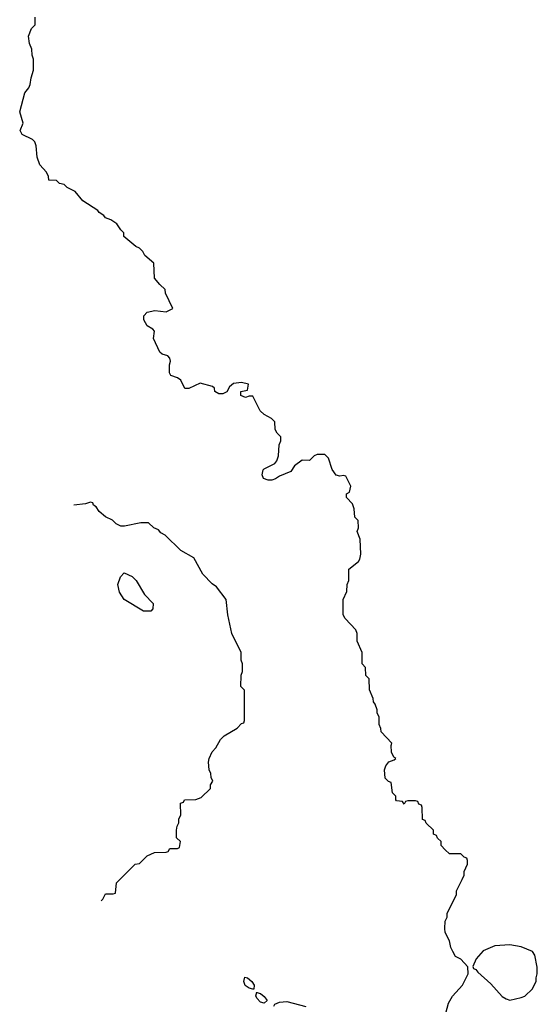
# Model space of a CAD drawing. Header units: inches. Extents: x 2710684 to 2828758, y 857022 to 965663.
# Tile 197 of 256: x 2716435 to 2719175, y 935449 to 940657. Entities that reach past the tile are written whole.
import ezdxf

# ---------------------------------------------------------------- set-up
doc = ezdxf.new("R2010")
doc.units = ezdxf.units.IN
doc.header["$MEASUREMENT"] = 0
doc.layers.add('C7913', color=7, linetype='Continuous')
doc.layers.add('C7914', color=7, linetype='Continuous')

msp = doc.modelspace()

# ---------------------------------------------------------------- linework, layer by layer
at = {"layer": 'C7913', "color": 4}
for points, elevation in [([(2718684.7, 935375.3), (2718704.5, 935455.5), (2718727.2, 935492.8), (2718779.3, 935550), (2718808.7, 935610), (2718808, 935648), (2718770, 935688), (2718743.1, 935703.1), (2718728.4, 935728.4), (2718718, 935750), (2718710, 935786), (2718688, 935830), (2718686, 935850), (2718688, 935890), (2718698, 935910), (2718698, 935930), (2718748, 936030), (2718748, 936050), (2718778, 936110), (2718787.3, 936132.7), (2718788.4, 936151.6), (2718806, 936190), (2718806, 936210), (2718802, 936222), (2718787.3, 936227.3), (2718770, 936246), (2718710, 936246), (2718687.3, 936267.3), (2718666, 936290), (2718666, 936310), (2718647.3, 936327.3), (2718642, 936342), (2718626, 936350), (2718626, 936370), (2718587.3, 936407.3), (2718582, 936422), (2718567.3, 936427.3), (2718566, 936490), (2718562, 936502), (2718547.3, 936507.3), (2718542, 936522), (2718530, 936526), (2718490, 936526), (2718478, 936522), (2718470, 936508), (2718462, 936522), (2718430, 936526), (2718426, 936530), (2718426, 936550), (2718408, 936568), (2718402, 936622), (2718387.3, 936627.3), (2718370, 936646), (2718366, 936690), (2718374, 936710), (2718390, 936732), (2718418, 936742), (2718426, 936750), (2718416.4, 936756.4), (2718403.1, 936783.1), (2718402, 936818), (2718406, 936830), (2718348, 936890), (2718347.3, 936907.3), (2718338, 936930), (2718338, 936970), (2718328.4, 936988.4), (2718327.3, 937007.3), (2718316.4, 937036.4), (2718308.4, 937048.4), (2718307.3, 937067.3), (2718287.3, 937112.7), (2718286, 937170), (2718268.4, 937188.4), (2718266, 937230), (2718248, 937250), (2718248, 937310), (2718222, 937370), (2718222, 937410), (2718215.3, 937430), (2718158, 937490), (2718148, 937510), (2718148, 937590), (2718167.3, 937632.7), (2718168, 937670), (2718178, 937690), (2718178, 937750), (2718229, 937791), (2718236.4, 937803.6), (2718242, 937830), (2718238, 937910), (2718222, 937950), (2718228, 937970), (2718227.3, 938007.3), (2718210, 938026), (2718206, 938070), (2718196.4, 938096.4), (2718166, 938130), (2718166, 938150), (2718182, 938158), (2718188, 938190), (2718162, 938242), (2718150, 938246), (2718130, 938242), (2718110, 938248.7), (2718090, 938278), (2718070, 938338), (2718050, 938358), (2718010, 938358), (2717994, 938350), (2717970, 938326), (2717930, 938328), (2717890, 938298), (2717870, 938268), (2717810, 938242), (2717790, 938228.7), (2717770, 938222), (2717750, 938222), (2717726, 938230), (2717718, 938250), (2717724.7, 938275.3), (2717730, 938282), (2717786, 938310), (2717796.4, 938323.6), (2717806, 938350), (2717808.4, 938408.4), (2717818, 938430), (2717818, 938450), (2717798, 938470), (2717788, 938490), (2717786, 938530), (2717768.4, 938548.4), (2717730, 938568), (2717708.7, 938588.7), (2717670, 938666), (2717650, 938666), (2717630, 938658), (2717606, 938670), (2717606, 938690), (2717642, 938698), (2717646, 938730), (2717610, 938738), (2717566.8, 938733.2), (2717545.4, 938714.6), (2717531.3, 938688.7), (2717510, 938678), (2717490, 938678), (2717468, 938690), (2717467.3, 938707.3), (2717456.4, 938716.4), (2717390, 938735.3), (2717330, 938706), (2717310, 938706), (2717288, 938750), (2717270, 938762), (2717235.3, 938775.3), (2717229, 938790), (2717229, 938831), (2717234, 938850), (2717230, 938866), (2717219, 938879), (2717190, 938888), (2717178, 938898), (2717144, 938970), (2717148.7, 939010), (2717140.4, 939020.4), (2717110, 939037.2), (2717092, 939070), (2717092.3, 939090), (2717110, 939110.6), (2717150, 939118), (2717210, 939112), (2717246, 939130), (2717208, 939210), (2717206, 939230), (2717176.4, 939256.4), (2717148.7, 939290), (2717146, 939370), (2717098, 939410), (2717088, 939430), (2717070, 939448), (2717050, 939458), (2716986, 939510), (2716986, 939530), (2716970, 939546), (2716950, 939578), (2716918, 939598), (2716889.1, 939609.1), (2716880.4, 939620.4), (2716856.4, 939636.4), (2716848.4, 939648.4), (2716770, 939698), (2716728.4, 939748.4), (2716686, 939770), (2716670, 939786), (2716646, 939790), (2716630, 939806), (2716588.9, 939808.9), (2716587.3, 939827.3), (2716578, 939850), (2716542, 939890), (2716528.7, 939930), (2716522, 939990), (2716518.7, 940000)], 44), ([(2716865.9, 935996.7), (2716875.3, 936004.7), (2716890, 936034), (2716930, 936034), (2716942, 936038), (2716947.3, 936092.7), (2717046, 936190), (2717070, 936194), (2717110, 936234), (2717148.4, 936251.6), (2717210, 936254), (2717222, 936258), (2717230, 936274), (2717270, 936274), (2717282, 936278), (2717286, 936310), (2717266, 936330), (2717266, 936370), (2717268.4, 936391.6), (2717278, 936410), (2717278, 936430), (2717288, 936450), (2717287.3, 936512.7), (2717302, 936518), (2717308.4, 936531.6), (2717367.3, 936532.7), (2717396.4, 936543.6), (2717446, 936590), (2717446, 936610), (2717458, 936630), (2717448.4, 936648.4), (2717448, 936670), (2717438, 936690), (2717435.3, 936730), (2717438, 936750), (2717454.6, 936785.4), (2717473.6, 936806.4), (2717498, 936850), (2717518, 936870), (2717586, 936910), (2717610, 936934), (2717622, 936938), (2717626, 936950), (2717626, 937110), (2717606, 937130), (2717608, 937190), (2717615.3, 937210), (2717615.3, 937250), (2717608, 937270), (2717608, 937310), (2717558, 937410), (2717538, 937510), (2717528, 937590), (2717476.5, 937656.5), (2717453.6, 937673.6), (2717404.7, 937724.7), (2717358, 937810), (2717288.9, 937848.9), (2717206, 937930), (2717183.1, 937943.1), (2717170, 937958), (2717146, 937970), (2717116.4, 937996.4), (2717076.4, 937996.4), (2716990, 937978), (2716970, 937978), (2716946, 937990), (2716926, 938010), (2716890, 938028), (2716856.4, 938056.4), (2716840.4, 938080.4), (2716826, 938090), (2716822, 938102), (2716810, 938106), (2716783.6, 938096.4), (2716722.1, 938089.9)], 48), ([(2717780.2, 935439.8), (2717786, 935450), (2717810, 935460.7), (2717850, 935464.7), (2717950, 935438)], 44)]:
    msp.add_lwpolyline(points, dxfattribs=dict(at, elevation=elevation))
for points, elevation in [([(2717130, 937528.7), (2717090, 937529), (2716988.7, 937590), (2716964, 937630), (2716955.3, 937670), (2716969.1, 937710.9), (2716989.1, 937730.9), (2717030, 937712), (2717052, 937690), (2717096.9, 937616.9), (2717142, 937570), (2717139.6, 937540.4)], 48), ([(2719030, 935763.7), (2718950, 935759.5), (2718888.4, 935731.6), (2718851.3, 935690), (2718834, 935650), (2718838, 935638), (2718850, 935634), (2718859.6, 935619.6), (2718930, 935558), (2718990, 935491.3), (2719010, 935478), (2719030, 935471.3), (2719090, 935486), (2719110, 935492), (2719150, 935532), (2719168.4, 935571.6), (2719168.7, 935590), (2719175.3, 935610), (2719174.6, 935645.4), (2719162, 935710), (2719149.1, 935729.1), (2719090, 935752.7)], 44), ([(2717670, 935528.7), (2717650, 935535.3), (2717629.6, 935549.6), (2717622.7, 935570), (2717627, 935593), (2717642, 935590), (2717664.7, 935570), (2717676, 935550), (2717674, 935530)], 44), ([(2717730, 935455.3), (2717710, 935461.2), (2717690, 935482), (2717685.6, 935494.4), (2717690, 935514), (2717691.1, 935511.1), (2717710, 935506), (2717730, 935490.7), (2717744.7, 935470)], 44)]:
    msp.add_lwpolyline(points, close=True, dxfattribs=dict(at, elevation=elevation))
at = {"layer": 'C7914', "color": 4, "elevation": 44}
msp.add_lwpolyline([(2716518.7, 940000), (2716515.3, 940010), (2716503.1, 940023.1), (2716448, 940050), (2716438, 940070), (2716454, 940110), (2716435.3, 940170), (2716462, 940270), (2716483.1, 940296.9), (2716490, 940314), (2716495.3, 940350), (2716508.7, 940390), (2716508.4, 940448.4), (2716502, 940470), (2716500.4, 940500.4), (2716488, 940530), (2716482, 940570), (2716498, 940610), (2716518, 940630), (2716518, 940670)], dxfattribs=at)

doc.saveas('drawing.dxf')
